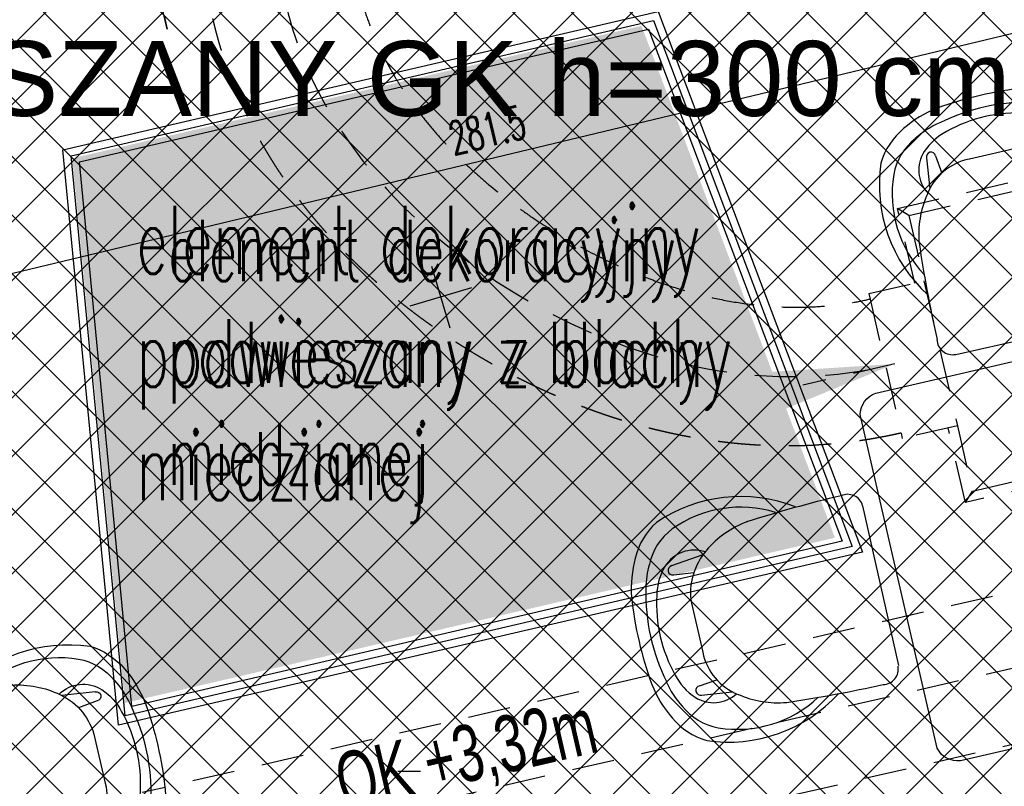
# Model space of a CAD drawing. Header units: centimetres. Extents: x -15121 to 17422, y -60492 to 0.
# Tile 207 of 256: x 2244 to 2453, y -30149 to -29987. Entities that reach past the tile are written whole.
import ezdxf

# ---------------------------------------------------------------- set-up
doc = ezdxf.new("R2010")
doc.units = ezdxf.units.CM
doc.header["$LTSCALE"] = 60
doc.linetypes.add('MP', pattern=[0.25, 0.15, -0.1])
for name, color, linetype in [('A-MEB', 8, 'Continuous'), ('AIKA KLIMATYZACJA2', 5, 'Continuous'), ('AIKA lampy restauracja wymiarowanie', 7, 'Continuous'), ('AIKA meble2', 8, 'Continuous'), ('AIKA oprawy', 2, 'Continuous'), ('AIKA sufity podwieszane', 8, 'Continuous'), ('AIKA sufity wymiarowanie', 7, 'Continuous'), ('AIKA trapezy', 8, 'Continuous'), ('AIKA trapezy hacz', 8, 'Continuous')]:
    doc.layers.add(name, color=color, linetype=linetype)
doc.styles.add('Annotative', font='arial.ttf')
doc.styles.add('FDBES', font='simplex.shx')
doc.styles.add('MtXpl_Arial_Narrow', font='ARIALN.TTF')
doc.styles.add('RomanS', font='romans.shx')
doc.styles.add('wymiar', font='txt.shx', dxfattribs={"width": 0.6})
doc.dimstyles.new('Dwudziestka', dxfattribs={"dimtxt": 7, "dimasz": 0.7, "dimexe": 5, "dimexo": 0, "dimgap": 2.5, "dimtad": 1, "dimtoh": 1, "dimdec": 3, "dimrnd": 0.5, "dimdsep": 46, "dimtxsty": 'wymiar', "dimblk": 'znacznik', "dimcen": 0, "dimdle": 5, "dimse1": 1, "dimse2": 1, "dimclrd": 256, "dimclre": 256, "dimclrt": 256, "dimadec": 0, "dimazin": 0, "dimtfac": 0.4, "dimtdec": 3, "dimtix": 1, "dimtofl": 0, "dimtmove": 2, "dimatfit": 3, "dimldrblk": 'znacznik', "dimfxl": 1, "dimtolj": 1, "dimarcsym": 0})
doc.dimstyles.new('FDBES', dxfattribs={"dimscale": 50, "dimtxt": 4, "dimasz": 2.5, "dimexe": 0.8, "dimexo": 2, "dimgap": 1, "dimtad": 1, "dimdsep": 46, "dimtxsty": 'FDBES', "dimcen": 2.5, "dimclrd": 4, "dimclre": 5, "dimadec": 0, "dimazin": 0, "dimtfac": 1, "dimtmove": 0, "dimatfit": 3, "dimfxl": 1, "dimarcsym": 0})

# ---------------------------------------------------------------- blocks, each defined once
blk = doc.blocks.new('SL krzesło')
at = {"layer": 'AIKA meble2'}
for p, q in [((-14.08, 42.17), (-14.85, 35.66)), ((-12.08, 42.17), (-11.63, 38.3)), ((12.08, 42.17), (11.59, 37.94)), ((14.08, 42.17), (14.91, 35.1))]:
    blk.add_line(p, q, dxfattribs=at)
at = {"layer": 'AIKA meble2', "transparency": 33554610}
for p, q in [((5.4, 39.89), (-5.27, 39.89)), ((17.36, -0.11), (-17.36, 0.11))]:
    blk.add_line(p, q, dxfattribs=at)
at = {"layer": 'AIKA meble2'}
for centre, radius, start, end in [((0, -26.21), 78.75, 83.0607, 96.9393), ((0.07, 7.5), 42.43, 75.6019, 103.198), ((0, 16.39), 31.52, 73.9747, 106.0253), ((-9.16, 38.44), 7.25, 134.4209, 209.5207), ((-13.08, 42.17), 1, 0, 180), ((13.08, 42.17), 1, 0, 180), ((9.16, 38.44), 7.25, 328.0104, 45.5791)]:
    blk.add_arc(centre, radius, start, end, dxfattribs=at)
at = {"layer": 'AIKA meble2', "transparency": 33554610}
for centre, radius, start, end in [((-5.72, 27.41), 24.84, 98.7852, 118.035), ((-5.72, 27.41), 24.84, 98.7852, 118.035), ((5.72, 27.41), 24.84, 61.965, 81.2148), ((5.72, 27.41), 24.84, 61.965, 81.2148), ((-10.67, 35.99), 14.95, 116.7532, 150.8291), ((-6.35, 30.72), 18.39, 100.2359, 119.6737), ((6.35, 30.72), 18.39, 60.3263, 76.546), ((10.67, 35.99), 14.95, 29.1709, 63.2468), ((-10.09, 35.33), 12.57, 115.2509, 156.7145), ((10.09, 35.33), 12.57, 23.2855, 64.7491), ((5.69, 31.74), 31.59, 158.5672, 214.5654), ((-5.69, 31.74), 31.59, 325.4346, 21.4328), ((1.56, 30.77), 25.07, 157.6728, 210.1782), ((-5.61, 27.7), 12.2, 88.4292, 145.8426), ((4.52, 26.3), 13.62, 35.6632, 86.2909), ((-1.56, 30.77), 25.07, 329.8218, 22.3272), ((0.9, 22.09), 20.75, 143.1293, 172.1193), ((-1.03, 21.78), 20.77, 7.5547, 36.8658), ((270.3, 1.81), 290.87, 175.4374, 179.5418), ((-262.62, 1.99), 283.07, 0.3733, 4.5909), ((-17.33, 3.49), 3.3, 168.6056, 267.6814), ((17.25, 3.14), 3.26, 271.771, 12.2423)]:
    blk.add_arc(centre, radius, start, end, dxfattribs=at)
at = {"layer": 'AIKA meble2', "ltscale": 0.2, "transparency": 33554610}
for centre, start, end in [((-5.41, 34.2), 104.7592, 133.1183), ((5.41, 34.2), 46.8817, 75.2408)]:
    blk.add_arc(centre, 12.91, start, end, dxfattribs=at)
blk = doc.blocks.new('SL stolik i krzesła')
at = {"layer": 'A-MEB'}
blk.add_line((5261.06, -44124.92), (5261.06, -44124.94), dxfattribs=at)
at = {"layer": 'AIKA meble2'}
blk.add_lwpolyline([(5330.32, -44042.96), (5330.32, -44115.54, -0.326093), (5326.1, -44119.25), (5254.54, -44119.25, -0.326093), (5250.32, -44115.54), (5250.32, -44042.96, -0.326093), (5254.54, -44039.25), (5326.1, -44039.25, -0.4523), (5330.32, -44045.03)], format="xyb", dxfattribs=at)
blk.add_blockref('SL krzesło', (5290.32, -44035.25), dxfattribs=at)
at = {"layer": 'AIKA meble2', "rotation": 90}
blk.add_blockref('SL krzesło', (5246.33, -44079.25), dxfattribs=at)
at = {"layer": 'AIKA meble2', "xscale": -1, "rotation": 270}
blk.add_blockref('SL krzesło', (5334.32, -44079.25), dxfattribs=at)
blk = doc.blocks.new('SL lampa rzut')
at = {"color": 2}
blk.add_line((-2.76, 69.87), (3.24, 69.87), dxfattribs=at)
blk = doc.blocks.new('znacznik')
at = {"color": 0}
for points in [[(0, -5), (0, 5)], [(-4, 0), (4, 0)]]:
    blk.add_lwpolyline(points, dxfattribs=at)
at = {"color": 1}
blk.add_lwpolyline([(-2.12, -2.12), (2.12, 2.12)], dxfattribs=at)
blk = doc.blocks.new('*D7167')
at = {"layer": 'AIKA lampy restauracja wymiarowanie', "lineweight": -2, "transparency": 16777216}
blk.add_line((2208.2, -30048.57), (2480.33, -29983.27), dxfattribs=at)
at = {"layer": 'Defpoints', "color": 0, "transparency": 16777216}
for p in [(2476.78, -29965.47), (2481.01, -29983.1), (2213.5, -30073.66, 13.46)]:
    blk.add_point(p, dxfattribs=at)
at = {"layer": 'AIKA lampy restauracja wymiarowanie', "lineweight": -2, "transparency": 16777216, "xscale": 0.7, "yscale": 0.7, "zscale": 0.7}
for p, rotation in [((2481.01, -29983.1), 13.49391458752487), ((2207.52, -30048.73), 193.4939145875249)]:
    blk.add_blockref('znacznik', p, dxfattribs=dict(at, rotation=rotation))
at = {"layer": 'AIKA lampy restauracja wymiarowanie', "transparency": 16777216, "insert": (2342.86, -30010.08), "char_height": 7, "attachment_point": 5, "rotation": 13.4939, "style": 'wymiar'}
blk.add_mtext('\\A1;281.5', dxfattribs=at)
blk = doc.blocks.new('*D7182')
at = {"layer": 'AIKA lampy restauracja wymiarowanie', "lineweight": -2, "transparency": 16777216}
blk.add_line((2332.52, -30202.12), (2520.49, -30157.01), dxfattribs=at)
at = {"layer": 'Defpoints', "color": 0, "transparency": 16777216}
for p in [(2515.23, -30132.1), (2521.17, -30156.85), (2323.58, -30167.86)]:
    blk.add_point(p, dxfattribs=at)
at = {"layer": 'AIKA lampy restauracja wymiarowanie', "lineweight": -2, "transparency": 16777216, "xscale": 0.7, "yscale": 0.7, "zscale": 0.7}
for p, rotation in [((2521.17, -30156.85), 13.4939145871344), ((2331.84, -30202.28), 193.4939145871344)]:
    blk.add_blockref('znacznik', p, dxfattribs=dict(at, rotation=rotation))
at = {"layer": 'AIKA lampy restauracja wymiarowanie', "transparency": 16777216, "insert": (2425.11, -30173.73), "char_height": 7, "attachment_point": 5, "rotation": 13.4939, "style": 'wymiar'}
blk.add_mtext('\\A1;194.5', dxfattribs=at)
blk = doc.blocks.new('SL klima')
at = {"layer": 'AIKA KLIMATYZACJA2', "color": 140, "linetype": 'MP', "lineweight": -2}
for p, q in [((6461.05, -26120.72, 363.7), (6448.46, -26066.16, 363.7)), ((6610.1, -26177.92, 340.86), (6616.67, -26206.34, 340.86)), ((6616.67, -26206.34, 340.86), (6616.93, -26207.48, 340.86))]:
    blk.add_line(p, q, dxfattribs=at)
at = {"layer": 'AIKA KLIMATYZACJA2', "color": 140, "linetype": 'MP', "lineweight": -2, "extrusion": (-4.97236e-17, -3.60242e-16, -1)}
blk.add_line((6460.38, -26117.8, 363.7), (6461.05, -26120.72, 363.7), dxfattribs=at)
at = {"layer": 'AIKA KLIMATYZACJA2', "color": 140, "linetype": 'MP', "lineweight": -2, "extrusion": (0, 0, -1)}
for p, q in [((6615.93, -26158.7, 299.4), (6678.29, -26144.3, 299.4)), ((6618.33, -26160.2, 299.4), (6676.79, -26146.7, 299.4)), ((6618.33, -26160.2, 299.4), (6615.93, -26158.7, 299.4)), ((6619.59, -26174.53, 299.4), (6615.93, -26158.7, 299.4)), ((6618.33, -26160.2, 299.4), (6621.53, -26174.08, 299.4)), ((6609.84, -26176.78, 299.4), (6621.53, -26174.08, 299.4)), ((6621.53, -26174.08, 299.4), (6628.62, -26204.78, 299.4)), ((6609.84, -26176.78, 299.4), (6610.1, -26177.92, 299.4)), ((6610.1, -26177.92, 299.4), (6616.67, -26206.34, 299.4)), ((6628.62, -26204.78, 299.4), (6616.93, -26207.48, 299.4)), ((6628.62, -26204.78, 299.4), (6631.83, -26218.66, 299.4)), ((6616.67, -26206.34, 299.4), (6616.93, -26207.48, 299.4)), ((6630.33, -26221.06, 299.4), (6626.67, -26205.23, 299.4)), ((6692.69, -26206.66, 299.4), (6630.33, -26221.06, 299.4)), ((6631.83, -26218.66, 299.4), (6690.29, -26205.16, 299.4)), ((6630.33, -26221.06, 299.4), (6631.83, -26218.66, 299.4))]:
    blk.add_line(p, q, dxfattribs=at)
at = {"layer": 'AIKA KLIMATYZACJA2', "color": 140, "linetype": 'MP', "lineweight": -2, "extrusion": (-1.22516e-16, -5.18826e-17, -1)}
for p, q in [((6650.65, -26237.61, 331.6), (6455.77, -26282.6, 331.6)), ((6459.32, -26297.95, 331.6), (6654.19, -26252.96, 331.6)), ((6462.86, -26313.3, 331.6), (6657.73, -26268.31, 331.6))]:
    blk.add_line(p, q, dxfattribs=at)
at = {"layer": 'AIKA KLIMATYZACJA2', "color": 140, "linetype": 'MP', "lineweight": -2}
for points, knots in [([(6501.44, -26111.4, 340.86), (6501.56, -26111.9, 340.86), (6501.68, -26112.4, 340.86), (6502.02, -26113.73, 340.86), (6502.25, -26114.56, 340.86), (6502.89, -26116.69, 340.86), (6503.32, -26117.99, 340.86), (6504.27, -26120.56, 340.86), (6505.31, -26123.1, 340.86), (6506.5, -26125.59, 340.86), (6507.77, -26128.06, 340.86), (6508.44, -26129.28, 340.86), (6509.51, -26131.1, 340.86), (6510.25, -26132.3, 340.86), (6511.02, -26133.49, 340.86), (6512.2, -26135.27, 340.86), (6513.03, -26136.44, 340.86), (6514.75, -26138.75, 340.86), (6516.55, -26141.03, 340.86), (6519.44, -26144.36, 340.86), (6522.54, -26147.59, 340.86), (6525.81, -26150.71, 340.86), (6530.4, -26154.71, 340.86), (6535.29, -26158.47, 340.86), (6539.78, -26161.52, 340.86), (6542.4, -26163.2, 340.86), (6543.73, -26164.01, 340.86), (6547.07, -26166.01, 340.86), (6552.5, -26169.01, 340.86), (6560.14, -26172.48, 340.86), (6567.17, -26175.07, 340.86), (6573.51, -26176.95, 340.86), (6579.82, -26178.36, 340.86), (6585.39, -26179.18, 340.86), (6590.2, -26179.58, 340.86), (6594.27, -26179.7, 340.86), (6598.3, -26179.6, 340.86), (6602.28, -26179.28, 340.86), (6604.9, -26178.92, 340.86), (6607.51, -26178.48, 340.86), (6608.81, -26178.22, 340.86), (6610.1, -26177.92, 340.86)], [0, 0, 0, 0, 19.351751, 19.351751, 51.604669, 51.604669, 103.209338, 103.209338, 154.814006, 206.418675, 206.418675, 258.023344, 258.023344, 283.825678, 309.628013, 309.628013, 361.232681, 361.232681, 412.83735, 464.442019, 516.046688, 567.651356, 619.256025, 722.465363, 774.070032, 799.872366, 825.6747, 825.6747, 928.884038, 1032.093375, 1109.500379, 1186.907382, 1264.314385, 1341.721388, 1393.326057, 1444.930726, 1496.535394, 1548.140063, 1599.744732, 1599.744732, 1651.349401, 1651.349401, 1651.349401, 1651.349401]), ([(6486.09, -26114.94, 340.86), (6492.28, -26141.72, 340.86), (6531.41, -26184.03, 340.86), (6586.53, -26198.33, 340.86), (6613.39, -26192.13, 340.86)], [0, 0, 0, 0, 824.637894, 1651.349401, 1651.349401, 1651.349401, 1651.349401]), ([(6616.67, -26206.34, 340.86), (6616.33, -26206.42, 340.86), (6615.65, -26206.57, 340.86), (6614.64, -26206.79, 340.86), (6613.63, -26207, 340.86), (6612.61, -26207.19, 340.86), (6611.6, -26207.38, 340.86), (6610.59, -26207.56, 340.86), (6609.58, -26207.73, 340.86), (6608.56, -26207.88, 340.86), (6607.55, -26208.03, 340.86), (6606.54, -26208.17, 340.86), (6605.53, -26208.3, 340.86), (6604.52, -26208.41, 340.86), (6603.52, -26208.52, 340.86), (6602.51, -26208.62, 340.86), (6601.5, -26208.71, 340.86), (6600.5, -26208.79, 340.86), (6599.5, -26208.86, 340.86), (6598.5, -26208.92, 340.86), (6597.5, -26208.97, 340.86), (6596.5, -26209.01, 340.86), (6595.5, -26209.04, 340.86), (6594.5, -26209.06, 340.86), (6593.51, -26209.08, 340.86), (6592.52, -26209.08, 340.86), (6591.53, -26209.08, 340.86), (6590.54, -26209.07, 340.86), (6589.56, -26209.04, 340.86), (6588.57, -26209.01, 340.86), (6587.59, -26208.97, 340.86), (6586.61, -26208.93, 340.86), (6585.63, -26208.87, 340.86), (6584.66, -26208.81, 340.86), (6583.69, -26208.74, 340.86), (6582.71, -26208.66, 340.86), (6581.75, -26208.57, 340.86), (6580.78, -26208.47, 340.86), (6579.82, -26208.37, 340.86), (6578.85, -26208.25, 340.86), (6577.89, -26208.13, 340.86), (6576.94, -26208, 340.86), (6575.98, -26207.87, 340.86), (6575.03, -26207.72, 340.86), (6574.08, -26207.57, 340.86), (6573.14, -26207.42, 340.86), (6572.19, -26207.25, 340.86), (6571.25, -26207.08, 340.86), (6570.31, -26206.9, 340.86), (6569.37, -26206.71, 340.86), (6568.44, -26206.51, 340.86), (6567.51, -26206.31, 340.86), (6566.58, -26206.1, 340.86), (6565.65, -26205.89, 340.86), (6564.73, -26205.66, 340.86), (6563.81, -26205.43, 340.86), (6562.89, -26205.2, 340.86), (6561.97, -26204.96, 340.86), (6561.06, -26204.71, 340.86), (6560.15, -26204.45, 340.86), (6559.24, -26204.19, 340.86), (6558.34, -26203.92, 340.86), (6557.44, -26203.64, 340.86), (6556.54, -26203.36, 340.86), (6555.64, -26203.07, 340.86), (6554.75, -26202.78, 340.86), (6553.86, -26202.48, 340.86), (6552.97, -26202.17, 340.86), (6552.08, -26201.86, 340.86), (6551.2, -26201.54, 340.86), (6550.32, -26201.22, 340.86), (6549.44, -26200.89, 340.86), (6548.57, -26200.55, 340.86), (6547.7, -26200.21, 340.86), (6546.83, -26199.86, 340.86), (6545.96, -26199.51, 340.86), (6545.1, -26199.15, 340.86), (6544.24, -26198.78, 340.86), (6543.38, -26198.41, 340.86), (6542.53, -26198.04, 340.86), (6541.68, -26197.66, 340.86), (6540.83, -26197.27, 340.86), (6539.99, -26196.88, 340.86), (6539.14, -26196.48, 340.86), (6538.3, -26196.08, 340.86), (6537.47, -26195.67, 340.86), (6536.63, -26195.26, 340.86), (6535.8, -26194.84, 340.86), (6534.98, -26194.42, 340.86), (6534.15, -26193.99, 340.86), (6533.33, -26193.56, 340.86), (6532.51, -26193.12, 340.86), (6531.7, -26192.68, 340.86), (6530.89, -26192.23, 340.86), (6530.08, -26191.77, 340.86), (6529.27, -26191.32, 340.86), (6528.47, -26190.86, 340.86), (6527.67, -26190.39, 340.86), (6526.87, -26189.92, 340.86), (6526.08, -26189.44, 340.86), (6525.29, -26188.96, 340.86), (6524.5, -26188.47, 340.86), (6523.72, -26187.98, 340.86), (6522.93, -26187.49, 340.86), (6522.15, -26186.99, 340.86), (6521.38, -26186.48, 340.86), (6520.6, -26185.97, 340.86), (6519.83, -26185.46, 340.86), (6519.06, -26184.94, 340.86), (6518.3, -26184.41, 340.86), (6517.54, -26183.88, 340.86), (6516.78, -26183.34, 340.86), (6516.02, -26182.8, 340.86), (6515.27, -26182.26, 340.86), (6514.52, -26181.71, 340.86), (6513.78, -26181.15, 340.86), (6513.04, -26180.59, 340.86), (6512.3, -26180.03, 340.86), (6511.56, -26179.46, 340.86), (6510.83, -26178.88, 340.86), (6510.11, -26178.3, 340.86), (6509.38, -26177.71, 340.86), (6508.66, -26177.12, 340.86), (6507.95, -26176.53, 340.86), (6507.23, -26175.93, 340.86), (6506.53, -26175.32, 340.86), (6505.82, -26174.71, 340.86), (6505.12, -26174.09, 340.86), (6504.43, -26173.47, 340.86), (6503.73, -26172.84, 340.86), (6503.05, -26172.21, 340.86), (6502.36, -26171.57, 340.86), (6501.68, -26170.93, 340.86), (6501.01, -26170.28, 340.86), (6500.34, -26169.63, 340.86), (6499.67, -26168.97, 340.86), (6499.01, -26168.31, 340.86), (6498.36, -26167.64, 340.86), (6497.71, -26166.97, 340.86), (6497.06, -26166.29, 340.86), (6496.42, -26165.6, 340.86), (6495.78, -26164.91, 340.86), (6495.15, -26164.22, 340.86), (6494.52, -26163.52, 340.86), (6493.9, -26162.81, 340.86), (6493.29, -26162.1, 340.86), (6492.67, -26161.38, 340.86), (6492.07, -26160.66, 340.86), (6491.47, -26159.93, 340.86), (6490.87, -26159.2, 340.86), (6490.28, -26158.46, 340.86), (6489.7, -26157.72, 340.86), (6489.12, -26156.97, 340.86), (6488.55, -26156.21, 340.86), (6487.99, -26155.45, 340.86), (6487.43, -26154.68, 340.86), (6486.87, -26153.91, 340.86), (6486.32, -26153.13, 340.86), (6485.78, -26152.35, 340.86), (6485.25, -26151.56, 340.86), (6484.72, -26150.77, 340.86), (6484.2, -26149.97, 340.86), (6483.68, -26149.16, 340.86), (6483.17, -26148.35, 340.86), (6482.67, -26147.53, 340.86), (6482.17, -26146.71, 340.86), (6481.68, -26145.88, 340.86), (6481.2, -26145.05, 340.86), (6480.73, -26144.21, 340.86), (6480.26, -26143.36, 340.86), (6479.8, -26142.51, 340.86), (6479.35, -26141.65, 340.86), (6478.9, -26140.79, 340.86), (6478.47, -26139.92, 340.86), (6478.04, -26139.05, 340.86), (6477.61, -26138.17, 340.86), (6477.2, -26137.29, 340.86), (6476.79, -26136.4, 340.86), (6476.4, -26135.5, 340.86), (6476.01, -26134.6, 340.86), (6475.63, -26133.69, 340.86), (6475.25, -26132.78, 340.86), (6474.89, -26131.86, 340.86), (6474.53, -26130.94, 340.86), (6474.19, -26130.01, 340.86), (6473.85, -26129.08, 340.86), (6473.52, -26128.14, 340.86), (6473.2, -26127.2, 340.86), (6472.89, -26126.25, 340.86), (6472.59, -26125.29, 340.86), (6472.29, -26124.34, 340.86), (6472.01, -26123.37, 340.86), (6471.74, -26122.4, 340.86), (6471.48, -26121.43, 340.86), (6471.22, -26120.45, 340.86), (6470.98, -26119.47, 340.86), (6470.83, -26118.81, 340.86), (6470.75, -26118.48, 340.86)], [0, 0, 0, 0, 10.38645, 20.753131, 31.099771, 41.427528, 51.73704, 62.0294, 72.304197, 82.562436, 92.804598, 103.032105, 113.244391, 123.442801, 133.627676, 143.799787, 153.959383, 164.106672, 174.243266, 184.36882, 194.48391, 204.589546, 214.685757, 224.773001, 234.852175, 244.923671, 254.987367, 265.044526, 275.095427, 285.139869, 295.178999, 305.212999, 315.242499, 325.26716, 335.287991, 345.305548, 355.319397, 365.330914, 375.339198, 385.345546, 395.350368, 405.353177, 415.354761, 425.355022, 435.355121, 445.354464, 455.353738, 465.352721, 475.35165, 485.351145, 495.351004, 505.351814, 515.353313, 525.356069, 535.359751, 545.364895, 555.371547, 565.379368, 575.388853, 585.400046, 595.413027, 605.427795, 615.443969, 625.462343, 635.48251, 645.504426, 655.528426, 665.554108, 675.581403, 685.610287, 695.641444, 705.673643, 715.707572, 725.743103, 735.780116, 745.818123, 755.857368, 765.897751, 775.938797, 785.980689, 796.023305, 806.066171, 816.10941, 826.152917, 836.196474, 846.239533, 856.281934, 866.323783, 876.364905, 886.40508, 896.443475, 906.480544, 916.51575, 926.549224, 936.580009, 946.608631, 956.634131, 966.656611, 976.675877, 986.692083, 996.710429, 1006.730908, 1016.754413, 1026.780407, 1036.808754, 1046.838496, 1056.869633, 1066.901548, 1076.934518, 1086.967679, 1097.000744, 1107.034, 1117.066314, 1127.098055, 1137.128628, 1147.158116, 1157.185731, 1167.211578, 1177.235057, 1187.25637, 1197.275268, 1207.291031, 1217.304039, 1227.313882, 1237.32012, 1247.322952, 1257.321951, 1267.317295, 1277.308368, 1287.295412, 1297.278017, 1307.256286, 1317.229791, 1327.199075, 1337.163385, 1347.123041, 1357.077972, 1367.028029, 1376.973259, 1386.91378, 1396.849172, 1406.78005, 1416.705858, 1426.626961, 1436.543464, 1446.455423, 1456.362557, 1466.265513, 1476.164326, 1486.058837, 1495.949297, 1505.835901, 1515.718953, 1525.598601, 1535.475112, 1545.348436, 1555.219286, 1565.08749, 1574.953565, 1584.817547, 1594.680182, 1604.54148, 1614.401929, 1624.261904, 1634.121471, 1643.981375, 1653.842026, 1663.703723, 1673.566992, 1683.432001, 1693.299471, 1703.169757, 1713.043425, 1722.921157, 1732.803365, 1742.690397, 1752.582944, 1762.481553, 1772.387008, 1782.299601, 1792.220126, 1802.149068, 1812.087215, 1822.035033, 1831.993386, 1841.962878, 1851.944076, 1861.937801, 1871.944706, 1881.965573, 1892.001031, 1902.052106, 1912.119253, 1922.203389, 1932.305171, 1942.42568, 1952.565562, 1952.565562, 1952.565562, 1952.565562])]:
    blk.add_open_spline(points, degree=3, knots=knots, dxfattribs=at)
at = {"layer": 'AIKA KLIMATYZACJA2', "color": 140, "linetype": 'MP', "lineweight": -2, "style": 'MtXpl_Arial_Narrow', "width": 0.8}
blk.add_text('OK +3,32m', height=12, rotation=13, dxfattribs=at).set_placement((6498.49, -26286.41, 3653.8))
at = {"layer": 'AIKA KLIMATYZACJA2', "color": 140, "linetype": 'MP', "lineweight": -2}
blk.add_leader([(6615.33, -26191.68, 296.9), (6595.85, -26196.18, 296.9)], dimstyle='FDBES', override={"dimscale": 40, "dimclrd": 7}, dxfattribs=at)

msp = doc.modelspace()

# ---------------------------------------------------------------- hatches: boundary and pattern name
at = {"layer": 'AIKA sufity podwieszane', "transparency": 33554610}
h = msp.add_hatch(dxfattribs=at)
h.set_pattern_fill('ANSI37', color=256, scale=2.771036)
h.set_pattern_definition([(45, (5073.432, 672.602), (-6.221154, 6.221154), []), (135, (5073.432, 672.602), (-6.221154, -6.221154), [])])
h.paths.add_polyline_path([(3263.0511, -29233.6017), (3143.0511, -29233.6017), (3143.0511, -29195.6017), (3027.0511, -29195.6017), (3027.0511, -29233.6017), (2963.0511, -29233.6017), (2963.0511, -29193.9885), (2797.0511, -29193.9885), (2797.0511, -29233.6017), (2733.0511, -29233.6017), (2733.0511, -29195.6017), (2617.0511, -29195.6017), (2617.0511, -29233.6017), (2497.0511, -29233.6017), (2497.0511, -29254.2071), (2449.7172, -29253.5776), (2492.7248, -29439.8638), (2512.2122, -29435.3648), (2522.11, -29478.2371), (1907.5742, -29619.9086), (2121.0978, -30544.7807), (2160.7103, -30535.6354), (2167.0089, -30562.9178), (2328.7543, -30525.5759), (2322.4557, -30498.2935), (2692.7163, -30412.8121), (2689.1171, -30397.2222), (2731.9894, -30387.3244), (2736.209, -30405.6017), (3029.0511, -30405.6017), (3029.0511, -30433.6017), (3195.0511, -30433.6017), (3195.0511, -30405.6017), (3255.0511, -30405.6017), (3255.0511, -30389.6017), (3263.0511, -30389.6017)])
at = {"layer": 'AIKA trapezy hacz'}
h = msp.add_hatch(dxfattribs=at)
h.set_pattern_fill('DOTS', color=256, scale=1.08, angle=14.171885)
h.set_pattern_definition([(14.171885, (-7255.6298, -3496.1604), (0.41139625, 1.87220216), [0, -1.7145])])
h.paths.add_polyline_path([(2266.0442, -30131.5449), (2416.6178, -30096.4973), (2375.6059, -29987.9486), (2254.9058, -30016.0428), (2266.0442, -30131.5449)], is_closed=False)

# ---------------------------------------------------------------- linework, layer by layer
at = {"layer": 'AIKA trapezy'}
for p, q in [((2331.0935, -30038.9164, 289.1), (2334.935, -30052.0015, 289.1)), ((2339.5567, -30043.5382, 289.1), (2326.4717, -30047.3797, 289.1))]:
    msp.add_line(p, q, dxfattribs=at)
for points in [[(2252.919, -30014.262), (2379.1448, -29984.8816), (2422.4672, -30099.5457), (2264.685, -30136.2712)], [(2254.6677, -30015.5183), (2378.1307, -29986.7809), (2420.2978, -30098.3873), (2266.1199, -30134.2739)], [(2256.4164, -30016.7746), (2377.1165, -29988.6803), (2418.1284, -30097.229), (2267.5548, -30132.2766)]]:
    msp.add_lwpolyline(points, close=True, dxfattribs=at)

# ---------------------------------------------------------------- block references
at = {"layer": 'AIKA KLIMATYZACJA2'}
msp.add_blockref('SL klima', (-4186.027, -3867.9585), dxfattribs=at)
at = {"layer": 'AIKA meble2', "rotation": 12.99999999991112}
for p in [(-12601.2732, 11662.6789), (-12891.4454, 11597.1729)]:
    msp.add_blockref('SL stolik i krzesła', p, dxfattribs=at)
at = {"layer": 'AIKA oprawy', "xscale": 0.8, "yscale": 0.8, "zscale": 0.8}
msp.add_blockref('SL lampa rzut', (2326.1662, -30201.884), dxfattribs=at)

# ---------------------------------------------------------------- texts
at = {"layer": 'AIKA sufity podwieszane', "color": 7, "style": 'Annotative'}
msp.add_text('SUFIT PODWIESZANY GK h=300 cm', height=15.909091, dxfattribs=at).set_placement((2076.5977, -30007.0538, 340.8601))
at = {"layer": 'AIKA sufity podwieszane', "color": 7, "insert": (2268.4945, -30026.1118, -296.9019), "char_height": 14.4, "width": 160.515401, "attachment_point": 1, "style": 'RomanS'}
msp.add_mtext('{\\W0.6;element dekoracyjny podwieszany z blachy miedzianej}', dxfattribs=at)
at = {"layer": 'AIKA sufity wymiarowanie', "color": 6, "insert": (2275.1928, -30029.1211, -238.3017), "char_height": 12.96, "width": 144.463861, "attachment_point": 1, "style": 'RomanS'}
msp.add_mtext('{\\W0.6;element dekoracyjny podwieszany z blachy miedzianej}', dxfattribs=at)

# ---------------------------------------------------------------- dimensions: what is measured, and where the dimension line sits
at = {"layer": 'AIKA lampy restauracja wymiarowanie', "color": 2}
for base, p1, p2, picture, middle in [((2481.0087, -29983.1045), (2213.4994, -30073.6552, 13.4583), (2476.7777, -29965.473), '*D7167', (2342.8637, -30010.0843)), ((2521.1717, -30156.8461), (2323.5818, -30167.8648), (2515.234, -30132.1021), '*D7182', (2425.1058, -30173.7283))]:
    dim = msp.add_linear_dim(base=base, p1=p1, p2=p2, angle=193.493915, dimstyle='Dwudziestka', dxfattribs=at)
    dim.commit()
    dim.dimension.update_dxf_attribs({"geometry": picture, "text_midpoint": middle})

doc.saveas('drawing.dxf')
